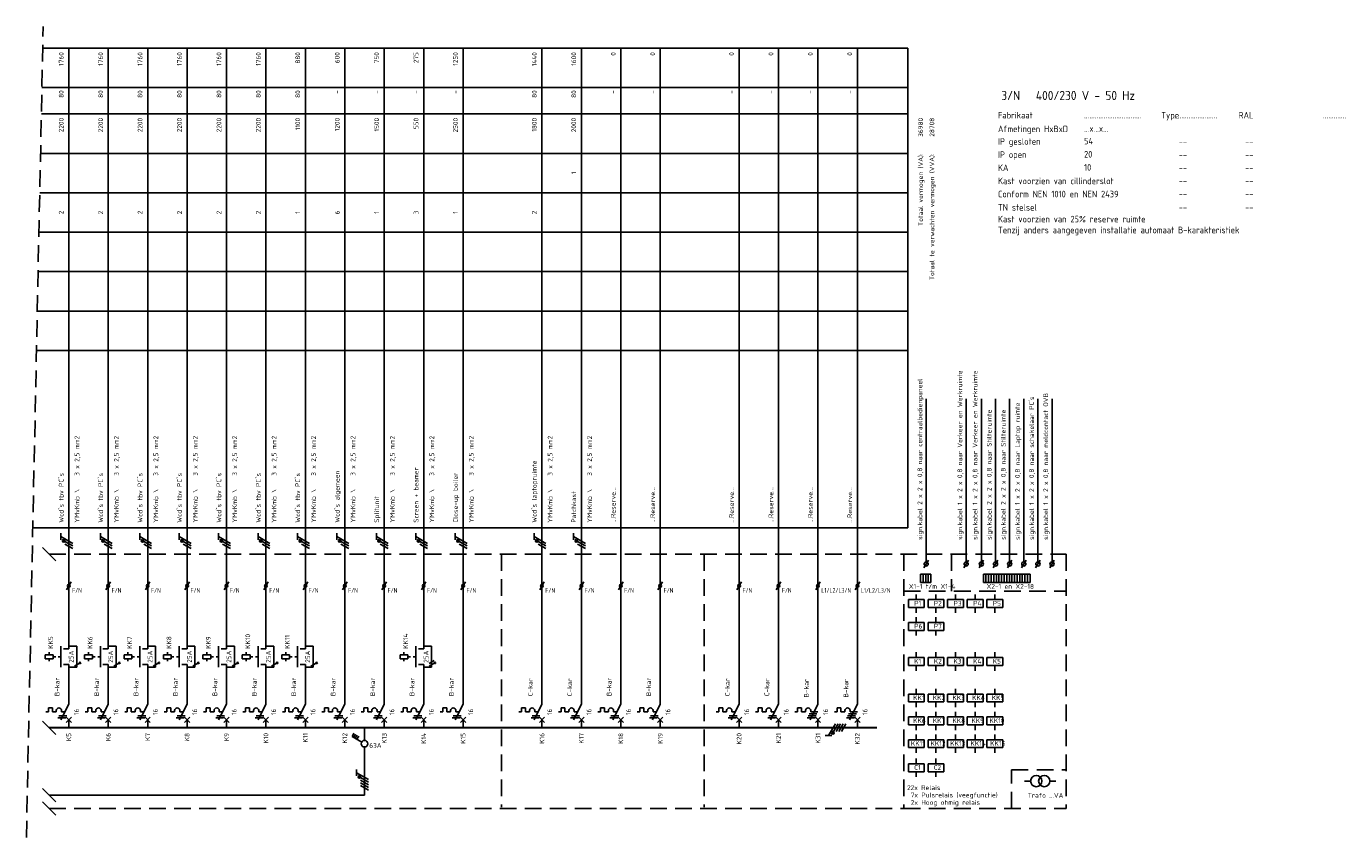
# Model space of a CAD drawing. Extents: x -1224 to 18134, y -20786 to 3554.
# Tile 67 of 88: x 9885 to 10386, y 43 to 352. Entities that reach past the tile are written whole.
import ezdxf
from ezdxf.enums import TextEntityAlignment as Align

# ---------------------------------------------------------------- set-up
doc = ezdxf.new("R2010")
doc.units = 0
doc.linetypes.add('HIDDEN', pattern=[9.525, 6.35, -3.175])
doc.linetypes.add('STABI11', pattern=[2, 1, -1])
doc.layers.get('0').update_dxf_attribs({"linetype": 'CONTINUOUS'})
for name, color, linetype in [('BL$2----', 7, 'CONTINUOUS'), ('E-tekst', 2, 'CONTINUOUS'), ('EL$1----', 3, 'CONTINUOUS'), ('EL$1----_-1LK-A1', 3, 'CONTINUOUS'), ('EL$1----_1LK-A08', 3, 'CONTINUOUS'), ('EL$1----_2LK-A04', 3, 'CONTINUOUS'), ('EL$1----_2LK-A05', 3, 'CONTINUOUS'), ('EL$1----_2LK-A06', 3, 'CONTINUOUS'), ('EL$1----_2LK-A07', 3, 'CONTINUOUS'), ('EL$1----_BGLK-A01', 3, 'CONTINUOUS'), ('EL$1----_BGLK-A02', 3, 'CONTINUOUS'), ('EL$1----_BGLK-A04', 3, 'CONTINUOUS'), ('EL$1----_BGLK-A05', 3, 'CONTINUOUS'), ('EL$1----_BGLK-A2', 3, 'CONTINUOUS'), ('EM6150--_MATEN', 2, 'CONTINUOUS'), ('kast', 1, 'CONTINUOUS')]:
    doc.layers.add(name, color=color, linetype=linetype)
doc.styles.add('2_5', font='ISO.shx', dxfattribs={"height": 2.5})
doc.styles.add('3_5', font='ISO.shx', dxfattribs={"height": 3.5})
doc.styles.add('BURO-018', font='ISO.shx', dxfattribs={"height": 1.8})
doc.styles.get("Standard").update_dxf_attribs({"font": 'iso.shx'})

# ---------------------------------------------------------------- blocks, each defined once
blk = doc.blocks.new('HL3')
at = {"color": 0, "linetype": 'Continuous'}
for p, q in [((-3, 6.98), (-3, 4.48)), ((-3, 5.73), (1.5, 3.13)), ((1.5, 2.13), (-1.5, 3.87)), ((1.5, 1.13), (-1.5, 2.87)), ((1.5, 0.13), (-1.5, 1.87)), ((1.5, -0.87), (-1.5, 0.87))]:
    blk.add_line(p, q, dxfattribs=at)
at = {"color": 0, "linetype": 'Continuous', "const_width": 0.5}
blk.add_lwpolyline([(-1.68, 4.12, 1), (-2.18, 4.12, 1)], format="xyb", close=True, dxfattribs=at)
at = {"color": 0, "linetype": 'Continuous'}
blk.add_circle((-1.93, 4.12), 0.5, dxfattribs=at)
blk = doc.blocks.new('L1')
at = {"color": 0, "linetype": 'Continuous'}
for p, q in [((-3, 73.98), (-3, 71.48)), ((-3, 72.73), (1.5, 70.13)), ((1.5, 69.13), (-1.5, 70.87)), ((1.5, 68.13), (-1.5, 69.87))]:
    blk.add_line(p, q, dxfattribs=at)
at = {"color": 0, "linetype": 'Continuous', "const_width": 0.5}
blk.add_lwpolyline([(-1.68, 71.12, 1), (-2.18, 71.12, 1)], format="xyb", close=True, dxfattribs=at)
at = {"color": 0, "linetype": 'Continuous'}
blk.add_circle((-1.93, 71.12), 0.5, dxfattribs=at)
blk = doc.blocks.new('00P')
at = {"color": 0, "linetype": 'Continuous'}
for p, q in [((0, 31), (3, 31)), ((3, 31), (3, 23)), ((3, 23), (0, 23))]:
    blk.add_line(p, q, dxfattribs=at)
blk = doc.blocks.new('B26')
at = {"color": 0, "linetype": 'Continuous'}
for p, q in [((0, 9), (0, 21)), ((-7.75, 6), (-8.75, 6)), ((-7.75, 7.5), (-7.75, 6)), ((-6.25, 7.5), (-7.75, 7.5)), ((-6.25, 6), (-6.25, 7.5)), ((-6.25, 6), (-4.75, 6)), ((-4.75, 6.5), (-4.75, 6)), ((0, 9), (-3, 3)), ((-2.75, 6.5), (-2.75, 6)), ((-2.75, 6), (-1.5, 6)), ((-4.125, 3.75), (-1.125, 3.75)), ((-3.75, 4.5), (-0.75, 4.5)), ((-1, 4), (1, 2)), ((-1, 2), (1, 4)), ((0, 0), (0, 3))]:
    blk.add_line(p, q, dxfattribs=at)
blk.add_arc((-3.75, 6.5), 1, 0, 180, dxfattribs=at)
at = {"color": 1, "style": 'BURO-018'}
blk.add_attdef('E_VRIJ1', (-3.548, 12), '', height=1.8, rotation=90, dxfattribs=at)
at = {"color": 1, "linetype": 'Continuous', "style": 'BURO-018'}
blk.add_attdef('E_IIA', text='', height=1.8, rotation=90, dxfattribs=at).set_placement((2, 6), align=Align.TOP_CENTER)
blk = doc.blocks.new('M2')
at = {"color": 0, "linetype": 'Continuous'}
for p, q in [((-3, 23), (-3, 31)), ((0, 30), (0, 33)), ((-6, 27.75), (-9, 27.75)), ((-9, 27.75), (-9, 26.25)), ((-9, 26.25), (-6, 26.25)), ((-7.5, 27.75), (-7.5, 28.75)), ((-7.5, 26.25), (-7.5, 25.25)), ((-6, 26.25), (-6, 27.75)), ((-6, 27.25), (-6, 27.25)), ((-2, 30), (0, 30)), ((-2, 24), (0, 24)), ((0, 21), (0, 24))]:
    blk.add_line(p, q, dxfattribs=at)
at = {"color": 0, "linetype": 'STABI11'}
blk.add_line((-6, 27), (-3, 27), dxfattribs=at)
at = {"color": 1, "linetype": 'Continuous', "style": 'BURO-018'}
blk.add_attdef('E_VRIJ1', (-6, 30), '', height=1.8, rotation=90, dxfattribs=at)
blk.add_attdef('E_IMS', text='', height=1.8, rotation=90, dxfattribs=at).set_placement((0, 27), align=Align.TOP_CENTER)
blk = doc.blocks.new('b1s')
at = {"color": 0, "linetype": 'Continuous'}
blk.add_line((0, 33), (0, 54), dxfattribs=at)
blk = doc.blocks.new('m1s')
at = {"color": 0, "linetype": 'Continuous'}
blk.add_line((0, 54), (0, 66), dxfattribs=at)
blk = doc.blocks.new('m1')
at = {"color": 0, "linetype": 'Continuous'}
blk.add_line((0, 21), (0, 33), dxfattribs=at)
blk = doc.blocks.new('B28')
at = {"color": 0, "linetype": 'Continuous'}
for p, q in [((0, 9), (0, 21)), ((-7.75, 6), (-8.75, 6)), ((-6.25, 7.5), (-7.75, 7.5)), ((-7.75, 7.5), (-7.75, 6)), ((-6.25, 6), (-6.25, 7.5)), ((-6.25, 6), (-4.75, 6)), ((-4.75, 6.5), (-4.75, 6)), ((-4.75, 6.5), (-4.75, 6)), ((-3.38, 5.25), (-0.38, 5.25)), ((0, 9), (-3, 3)), ((-2.75, 6.5), (-2.75, 6)), ((-2.75, 6), (0, 6)), ((-4.12, 3.75), (-1.12, 3.75)), ((-3.75, 4.5), (-0.75, 4.5)), ((-1, 4), (1, 2)), ((-1, 2), (1, 4)), ((0, 0), (0, 3))]:
    blk.add_line(p, q, dxfattribs=at)
blk.add_arc((-3.75, 6.5), 1, 0, 180, dxfattribs=at)
at = {"color": 1, "style": 'BURO-018'}
blk.add_attdef('E_VRIJ1', (-3.49, 11.47), '', height=1.8, rotation=90, dxfattribs=at)
at = {"color": 1, "linetype": 'Continuous', "style": 'BURO-018'}
blk.add_attdef('E_IIA', text='', height=1.8, rotation=90, dxfattribs=at).set_placement((2, 6), align=Align.TOP_CENTER)
blk = doc.blocks.new('0302A1_')
at = {"color": 0, "linetype": 'Continuous'}
blk.add_line((-0.87, -1.5), (0.87, 1.5), dxfattribs=at)
at = {"color": 0, "const_width": 0.5}
blk.add_lwpolyline([(-0.25, 0, 1), (0.25, 0, 1)], format="xyb", close=True, dxfattribs=at)
at = {"color": 0, "linetype": 'Continuous'}
blk.add_circle((0, 0), 0.5, dxfattribs=at)
blk = doc.blocks.new('1P')
at = {"color": 0, "linetype": 'Continuous'}
blk.add_line((1.5, 0.87), (-1.5, -0.87), dxfattribs=at)

msp = doc.modelspace()

# ---------------------------------------------------------------- linework, layer by layer
at = {"layer": 'BL$2----', "color": 3}
for p, q in [((10080.75, 117.8), (10080.75, 104.63)), ((10095.75, 104.63), (10095.75, 119.06)), ((10110.75, 119.38), (10110.75, 102.5)), ((10125.75, 104.63), (10125.75, 119.83))]:
    msp.add_line(p, q, dxfattribs=at)
at = {"layer": 'EL$1----', "linetype": 'HIDDEN'}
msp.add_line((9884.61, 42.99), (9890.99, 351.6), dxfattribs=at)
at = {"layer": 'EL$1----'}
for p, q in [((9895.79, 148.27), (9890.72, 153.33)), ((9895.79, 82.27), (9890.72, 87.33)), ((9895.79, 56.58), (9890.72, 61.64)), ((10264.37, 64.51), (10266.66, 64.51)), ((10273.96, 64.46), (10276.26, 64.46)), ((9895.79, 51.53), (9890.72, 56.6)), ((9893.25, 59.11), (10013.25, 59.11))]:
    msp.add_line(p, q, dxfattribs=at)
at = {"layer": 'EL$1----', "linetype": 'Continuous'}
for p, q in [((10226.04, 145.57), (10227.78, 148.57)), ((10241.26, 145.57), (10242.99, 148.57)), ((10247.05, 145.57), (10248.78, 148.57)), ((10252.42, 145.57), (10254.15, 148.57)), ((10257.8, 145.57), (10259.53, 148.57)), ((10263.17, 145.57), (10264.91, 148.57)), ((10268.55, 145.57), (10270.28, 148.57)), ((10273.93, 145.57), (10275.66, 148.57)), ((10008.5, 81.46), (10009.2, 82.67)), ((10012.17, 79.34), (10008.5, 81.46)), ((10009.11, 81.11), (10009.81, 82.32)), ((10009.72, 80.76), (10010.42, 81.97)), ((10010.32, 80.41), (10011.02, 81.62)), ((10013.25, 80.05), (10013.25, 84.8)), ((10013.25, 59.11), (10013.25, 77.38))]:
    msp.add_line(p, q, dxfattribs=at)
for centre, radius in [((10226.91, 147.07), 0.8), ((10242.12, 147.07), 0.8), ((10247.91, 147.07), 0.8), ((10253.29, 147.07), 0.8), ((10258.66, 147.07), 0.8), ((10264.04, 147.07), 0.8), ((10269.42, 147.07), 0.8), ((10274.79, 147.07), 0.8), ((10013.25, 78.72), 1.25)]:
    msp.add_circle(centre, radius, dxfattribs=at)
at = {"layer": 'EL$1----'}
for centre, radius in [((9905.02, 109.46), 0.283), ((9920.02, 109.46), 0.283), ((9935.02, 109.46), 0.283), ((9950.02, 109.46), 0.283), ((9965.02, 109.46), 0.283), ((9980.02, 109.46), 0.283), ((9995.02, 109.46), 0.283), ((10040.02, 109.46), 0.283), ((10268.81, 64.51), 2.15), ((10271.82, 64.51), 2.15)]:
    msp.add_circle(centre, radius, dxfattribs=at)
at = {"layer": 'EL$1----_-1LK-A1', "color": 1, "linetype": 'HIDDEN'}
for p, q in [((10218.44, 136.78), (10280.18, 136.78)), ((10218.44, 54.07), (10280.18, 54.07)), ((10218.44, 54.07), (10280.18, 54.07))]:
    msp.add_line(p, q, dxfattribs=at)
at = {"layer": 'EL$1----_-1LK-A1', "linetype": 'Continuous'}
for p, q in [((10223.13, 133.51), (10223.13, 135.51)), ((10230.61, 133.51), (10230.61, 135.51)), ((10238.08, 133.51), (10238.08, 135.51)), ((10245.55, 133.51), (10245.55, 135.51)), ((10253.03, 133.51), (10253.03, 135.51)), ((10226.13, 133.51), (10220.13, 133.51)), ((10220.13, 133.51), (10220.13, 130.51)), ((10220.13, 130.51), (10226.13, 130.51)), ((10223.13, 130.51), (10223.13, 128.51)), ((10226.13, 130.51), (10226.13, 133.51)), ((10226.13, 132.51), (10226.13, 132.51)), ((10233.61, 133.51), (10227.61, 133.51)), ((10227.61, 133.51), (10227.61, 130.51)), ((10227.61, 130.51), (10233.61, 130.51)), ((10230.61, 130.51), (10230.61, 128.51)), ((10233.61, 130.51), (10233.61, 133.51)), ((10233.61, 132.51), (10233.61, 132.51)), ((10241.08, 133.51), (10235.08, 133.51)), ((10235.08, 133.51), (10235.08, 130.51)), ((10235.08, 130.51), (10241.08, 130.51)), ((10238.08, 130.51), (10238.08, 128.51)), ((10241.08, 130.51), (10241.08, 133.51)), ((10241.08, 132.51), (10241.08, 132.51)), ((10248.55, 133.51), (10242.55, 133.51)), ((10242.55, 133.51), (10242.55, 130.51)), ((10242.55, 130.51), (10248.55, 130.51)), ((10245.55, 130.51), (10245.55, 128.51)), ((10248.55, 130.51), (10248.55, 133.51)), ((10248.55, 132.51), (10248.55, 132.51)), ((10256.03, 133.51), (10250.03, 133.51)), ((10250.03, 133.51), (10250.03, 130.51)), ((10250.03, 130.51), (10256.03, 130.51)), ((10253.03, 130.51), (10253.03, 128.51)), ((10256.03, 130.51), (10256.03, 133.51)), ((10256.03, 132.51), (10256.03, 132.51)), ((10223.13, 124.82), (10223.13, 126.82)), ((10230.61, 124.82), (10230.61, 126.82)), ((10226.13, 124.82), (10220.13, 124.82)), ((10220.13, 124.82), (10220.13, 121.82)), ((10220.13, 121.82), (10226.13, 121.82)), ((10223.13, 121.82), (10223.13, 119.82)), ((10226.13, 121.82), (10226.13, 124.82)), ((10226.13, 123.82), (10226.13, 123.82)), ((10233.61, 124.82), (10227.61, 124.82)), ((10227.61, 124.82), (10227.61, 121.82)), ((10227.61, 121.82), (10233.61, 121.82)), ((10230.61, 121.82), (10230.61, 119.82)), ((10233.61, 121.82), (10233.61, 124.82)), ((10233.61, 123.82), (10233.61, 123.82)), ((10226.13, 111.49), (10220.13, 111.49)), ((10220.13, 111.49), (10220.13, 108.49)), ((10223.13, 111.49), (10223.13, 113.49)), ((10226.13, 108.49), (10226.13, 111.49)), ((10226.13, 110.49), (10226.13, 110.49)), ((10233.61, 111.49), (10227.61, 111.49)), ((10227.61, 111.49), (10227.61, 108.49)), ((10230.61, 111.49), (10230.61, 113.49)), ((10233.61, 108.49), (10233.61, 111.49)), ((10233.61, 110.49), (10233.61, 110.49)), ((10241.08, 111.49), (10235.08, 111.49)), ((10235.08, 111.49), (10235.08, 108.49)), ((10238.08, 111.49), (10238.08, 113.49)), ((10241.08, 108.49), (10241.08, 111.49)), ((10241.08, 110.49), (10241.08, 110.49)), ((10248.55, 111.49), (10242.55, 111.49)), ((10242.55, 111.49), (10242.55, 108.49)), ((10245.55, 111.49), (10245.55, 113.49)), ((10248.55, 108.49), (10248.55, 111.49)), ((10248.55, 110.49), (10248.55, 110.49)), ((10256.03, 111.49), (10250.03, 111.49)), ((10250.03, 111.49), (10250.03, 108.49)), ((10253.03, 111.49), (10253.03, 113.49)), ((10256.03, 108.49), (10256.03, 111.49)), ((10256.03, 110.49), (10256.03, 110.49)), ((10220.13, 108.49), (10226.13, 108.49)), ((10223.13, 108.49), (10223.13, 106.49)), ((10227.61, 108.49), (10233.61, 108.49)), ((10230.61, 108.49), (10230.61, 106.49)), ((10235.08, 108.49), (10241.08, 108.49)), ((10238.08, 108.49), (10238.08, 106.49)), ((10242.55, 108.49), (10248.55, 108.49)), ((10245.55, 108.49), (10245.55, 106.49)), ((10250.03, 108.49), (10256.03, 108.49)), ((10253.03, 108.49), (10253.03, 106.49)), ((10226.13, 97.59), (10220.13, 97.59)), ((10220.13, 97.59), (10220.13, 94.59)), ((10223.13, 97.59), (10223.13, 99.59)), ((10226.13, 94.59), (10226.13, 97.59)), ((10226.13, 96.59), (10226.13, 96.59)), ((10233.61, 97.59), (10227.61, 97.59)), ((10227.61, 97.59), (10227.61, 94.59)), ((10230.61, 97.59), (10230.61, 99.59)), ((10233.61, 94.59), (10233.61, 97.59)), ((10233.61, 96.59), (10233.61, 96.59)), ((10241.08, 97.59), (10235.08, 97.59)), ((10235.08, 97.59), (10235.08, 94.59)), ((10238.08, 97.59), (10238.08, 99.59)), ((10241.08, 94.59), (10241.08, 97.59)), ((10241.08, 96.59), (10241.08, 96.59)), ((10248.55, 97.59), (10242.55, 97.59)), ((10242.55, 97.59), (10242.55, 94.59)), ((10245.55, 97.59), (10245.55, 99.59)), ((10248.55, 94.59), (10248.55, 97.59)), ((10248.55, 96.59), (10248.55, 96.59)), ((10256.03, 97.59), (10250.03, 97.59)), ((10250.03, 97.59), (10250.03, 94.59)), ((10253.03, 97.59), (10253.03, 99.59)), ((10256.03, 94.59), (10256.03, 97.59)), ((10256.03, 96.59), (10256.03, 96.59)), ((10220.13, 94.59), (10226.13, 94.59)), ((10223.13, 94.59), (10223.13, 92.59)), ((10223.13, 88.9), (10223.13, 90.9)), ((10227.61, 94.59), (10233.61, 94.59)), ((10230.61, 94.59), (10230.61, 92.59)), ((10230.61, 88.9), (10230.61, 90.9)), ((10235.08, 94.59), (10241.08, 94.59)), ((10238.08, 94.59), (10238.08, 92.59)), ((10238.08, 88.9), (10238.08, 90.9)), ((10242.55, 94.59), (10248.55, 94.59)), ((10245.55, 94.59), (10245.55, 92.59)), ((10245.55, 88.9), (10245.55, 90.9)), ((10250.03, 94.59), (10256.03, 94.59)), ((10253.03, 94.59), (10253.03, 92.59)), ((10253.03, 88.9), (10253.03, 90.9)), ((10226.13, 88.9), (10220.13, 88.9)), ((10220.13, 88.9), (10220.13, 85.9)), ((10220.13, 85.9), (10226.13, 85.9)), ((10223.13, 85.9), (10223.13, 83.9)), ((10226.13, 85.9), (10226.13, 88.9)), ((10226.13, 87.9), (10226.13, 87.9)), ((10233.61, 88.9), (10227.61, 88.9)), ((10227.61, 88.9), (10227.61, 85.9)), ((10227.61, 85.9), (10233.61, 85.9)), ((10230.61, 85.9), (10230.61, 83.9)), ((10233.61, 85.9), (10233.61, 88.9)), ((10233.61, 87.9), (10233.61, 87.9)), ((10241.08, 88.9), (10235.08, 88.9)), ((10235.08, 88.9), (10235.08, 85.9)), ((10235.08, 85.9), (10241.08, 85.9)), ((10238.08, 85.9), (10238.08, 83.9)), ((10241.08, 85.9), (10241.08, 88.9)), ((10241.08, 87.9), (10241.08, 87.9)), ((10248.55, 88.9), (10242.55, 88.9)), ((10242.55, 88.9), (10242.55, 85.9)), ((10242.55, 85.9), (10248.55, 85.9)), ((10245.55, 85.9), (10245.55, 83.9)), ((10248.55, 85.9), (10248.55, 88.9)), ((10248.55, 87.9), (10248.55, 87.9)), ((10256.03, 88.9), (10250.03, 88.9)), ((10250.03, 88.9), (10250.03, 85.9)), ((10250.03, 85.9), (10256.03, 85.9)), ((10253.03, 85.9), (10253.03, 83.9)), ((10256.03, 85.9), (10256.03, 88.9)), ((10256.03, 87.9), (10256.03, 87.9)), ((10223.13, 80.21), (10223.13, 82.21)), ((10230.61, 80.21), (10230.61, 82.21)), ((10238.08, 80.21), (10238.08, 82.21)), ((10245.55, 80.21), (10245.55, 82.21)), ((10253.03, 80.21), (10253.03, 82.21)), ((10226.13, 80.21), (10220.13, 80.21)), ((10220.13, 80.21), (10220.13, 77.21)), ((10220.13, 77.21), (10226.13, 77.21)), ((10223.13, 77.21), (10223.13, 75.21)), ((10226.13, 77.21), (10226.13, 80.21)), ((10226.13, 79.21), (10226.13, 79.21)), ((10233.61, 80.21), (10227.61, 80.21)), ((10227.61, 80.21), (10227.61, 77.21)), ((10227.61, 77.21), (10233.61, 77.21)), ((10230.61, 77.21), (10230.61, 75.21)), ((10233.61, 77.21), (10233.61, 80.21)), ((10233.61, 79.21), (10233.61, 79.21)), ((10241.08, 80.21), (10235.08, 80.21)), ((10235.08, 80.21), (10235.08, 77.21)), ((10235.08, 77.21), (10241.08, 77.21)), ((10238.08, 77.21), (10238.08, 75.21)), ((10241.08, 77.21), (10241.08, 80.21)), ((10241.08, 79.21), (10241.08, 79.21)), ((10248.55, 80.21), (10242.55, 80.21)), ((10242.55, 80.21), (10242.55, 77.21)), ((10242.55, 77.21), (10248.55, 77.21)), ((10245.55, 77.21), (10245.55, 75.21)), ((10248.55, 77.21), (10248.55, 80.21)), ((10248.55, 79.21), (10248.55, 79.21)), ((10256.03, 80.21), (10250.03, 80.21)), ((10250.03, 80.21), (10250.03, 77.21)), ((10250.03, 77.21), (10256.03, 77.21)), ((10253.03, 77.21), (10253.03, 75.21)), ((10256.03, 77.21), (10256.03, 80.21)), ((10256.03, 79.21), (10256.03, 79.21)), ((10226.13, 71.07), (10220.13, 71.07)), ((10220.13, 68.07), (10220.13, 71.07)), ((10223.13, 71.07), (10223.13, 73.07)), ((10226.13, 68.07), (10226.13, 71.07)), ((10233.61, 71.07), (10227.61, 71.07)), ((10227.61, 71.07), (10227.61, 68.07)), ((10230.61, 71.07), (10230.61, 73.07)), ((10233.61, 68.07), (10233.61, 71.07)), ((10220.13, 68.07), (10226.13, 68.07)), ((10223.13, 68.07), (10223.13, 66.07)), ((10226.13, 70.07), (10226.13, 70.07)), ((10227.61, 68.07), (10233.61, 68.07)), ((10230.61, 68.07), (10230.61, 66.07)), ((10233.61, 70.07), (10233.61, 70.07))]:
    msp.add_line(p, q, dxfattribs=at)
at = {"layer": 'EL$1----_1LK-A08'}
for p, q in [((10226.91, 147.87), (10226.91, 209.88)), ((10242.12, 147.87), (10242.12, 209.88)), ((10247.91, 147.87), (10247.91, 209.88)), ((10253.29, 147.87), (10253.29, 209.88)), ((10258.66, 147.87), (10258.66, 209.88)), ((10264.04, 147.87), (10264.04, 209.88)), ((10269.42, 147.87), (10269.42, 209.88)), ((10274.79, 147.87), (10274.79, 209.88)), ((10224.75, 143.26), (10224.75, 140.02)), ((10224.75, 143.26), (10225.74, 143.26)), ((10225.74, 143.26), (10225.74, 140.02)), ((10225.74, 143.26), (10225.74, 140.02)), ((10225.74, 143.26), (10226.72, 143.26)), ((10226.72, 143.26), (10226.72, 140.02)), ((10226.72, 143.26), (10226.72, 140.02)), ((10226.72, 143.26), (10227.71, 143.26)), ((10227.71, 143.26), (10227.71, 140.02)), ((10227.71, 143.26), (10227.71, 140.02)), ((10227.71, 143.26), (10228.7, 143.26)), ((10228.7, 143.26), (10228.7, 140.02)), ((10248.68, 143.26), (10248.68, 140.02)), ((10248.68, 143.26), (10249.66, 143.26)), ((10249.66, 143.26), (10249.66, 140.02)), ((10249.66, 143.26), (10249.66, 140.02)), ((10249.66, 143.26), (10250.65, 143.26)), ((10250.65, 143.26), (10250.65, 140.02)), ((10250.65, 143.26), (10250.65, 140.02)), ((10250.65, 143.26), (10251.64, 143.26)), ((10251.64, 143.26), (10251.64, 140.02)), ((10251.64, 143.26), (10251.64, 140.02)), ((10251.64, 143.26), (10252.63, 143.26)), ((10252.63, 143.26), (10252.63, 140.02)), ((10252.63, 143.26), (10252.63, 140.02)), ((10252.63, 143.26), (10253.62, 143.26)), ((10253.62, 143.26), (10253.62, 140.02)), ((10253.62, 143.26), (10253.62, 140.02)), ((10253.62, 143.26), (10254.6, 143.26)), ((10254.6, 143.26), (10254.6, 140.02)), ((10254.6, 143.26), (10254.6, 140.02)), ((10254.6, 143.26), (10255.59, 143.26)), ((10255.59, 143.26), (10255.59, 140.02)), ((10255.59, 143.26), (10255.59, 140.02)), ((10255.59, 143.26), (10256.58, 143.26)), ((10256.58, 143.26), (10256.58, 140.02)), ((10256.58, 143.26), (10256.58, 140.02)), ((10256.58, 143.26), (10257.57, 143.26)), ((10257.57, 143.26), (10257.57, 140.02)), ((10257.57, 143.26), (10257.57, 140.02)), ((10257.57, 143.26), (10258.55, 143.26)), ((10258.55, 143.26), (10258.55, 140.02)), ((10258.55, 143.26), (10258.55, 140.02)), ((10258.55, 143.26), (10258.55, 140.02)), ((10258.55, 143.26), (10259.54, 143.26)), ((10259.54, 143.26), (10259.54, 140.02)), ((10259.54, 143.26), (10259.54, 140.02)), ((10259.54, 143.26), (10260.53, 143.26)), ((10260.53, 143.26), (10260.53, 140.02)), ((10260.53, 143.26), (10260.53, 140.02)), ((10260.53, 143.26), (10261.52, 143.26)), ((10261.52, 143.26), (10261.52, 140.02)), ((10261.52, 143.26), (10261.52, 140.02)), ((10261.52, 143.26), (10262.51, 143.26)), ((10262.51, 143.26), (10262.51, 140.02)), ((10262.51, 143.26), (10262.51, 140.02)), ((10262.51, 143.26), (10263.49, 143.26)), ((10263.49, 143.26), (10263.49, 140.02)), ((10263.49, 143.26), (10263.49, 140.02)), ((10263.49, 143.26), (10264.48, 143.26)), ((10264.48, 143.26), (10264.48, 140.02)), ((10264.48, 143.26), (10264.48, 140.02)), ((10264.48, 143.26), (10265.47, 143.26)), ((10265.47, 143.26), (10265.47, 140.02)), ((10265.47, 143.26), (10265.47, 140.02)), ((10265.47, 143.26), (10266.46, 143.26)), ((10266.46, 143.26), (10266.46, 140.02)), ((10266.46, 143.26), (10266.46, 140.02)), ((10224.75, 140.02), (10225.74, 140.02)), ((10225.74, 140.02), (10226.72, 140.02)), ((10226.72, 140.02), (10227.71, 140.02)), ((10227.71, 140.02), (10228.7, 140.02)), ((10248.68, 140.02), (10249.66, 140.02)), ((10249.66, 140.02), (10250.65, 140.02)), ((10250.65, 140.02), (10251.64, 140.02)), ((10251.64, 140.02), (10252.63, 140.02)), ((10252.63, 140.02), (10253.62, 140.02)), ((10253.62, 140.02), (10254.6, 140.02)), ((10254.6, 140.02), (10255.59, 140.02)), ((10255.59, 140.02), (10256.58, 140.02)), ((10256.58, 140.02), (10257.57, 140.02)), ((10257.57, 140.02), (10258.55, 140.02)), ((10258.55, 140.02), (10259.54, 140.02)), ((10259.54, 140.02), (10260.53, 140.02)), ((10260.53, 140.02), (10261.52, 140.02)), ((10261.52, 140.02), (10262.51, 140.02)), ((10262.51, 140.02), (10263.49, 140.02)), ((10263.49, 140.02), (10264.48, 140.02)), ((10264.48, 140.02), (10265.47, 140.02)), ((10265.47, 140.02), (10266.46, 140.02))]:
    msp.add_line(p, q, dxfattribs=at)
at = {"layer": 'EL$1----_2LK-A04', "color": 1}
for p, q in [((9890.81, 343.3), (10219.94, 343.3)), ((10219.94, 160.8), (10219.94, 343.3)), ((9890.5, 328.3), (10219.94, 328.3)), ((9890.3, 318.3), (10219.94, 318.3)), ((9889.99, 303.3), (10219.94, 303.3)), ((9889.68, 288.3), (10219.94, 288.3)), ((9889.37, 273.3), (10219.94, 273.3)), ((9889.06, 258.3), (10219.94, 258.3)), ((9888.75, 243.3), (10219.94, 243.3)), ((9888.44, 228.3), (10219.94, 228.3)), ((9887.04, 160.8), (10219.94, 160.8))]:
    msp.add_line(p, q, dxfattribs=at)
at = {"layer": 'EL$1----_2LK-A04'}
for p, q in [((9900.75, 150.8), (9900.75, 343.3)), ((9915.75, 150.8), (9915.75, 343.3)), ((9930.75, 150.8), (9930.75, 343.3)), ((9945.75, 150.8), (9945.75, 343.3)), ((9960.75, 150.8), (9960.75, 343.3)), ((9975.75, 150.8), (9975.75, 343.3)), ((9990.75, 150.8), (9990.75, 343.3)), ((10005.75, 150.8), (10005.75, 343.3)), ((10020.75, 150.8), (10020.75, 343.3)), ((10035.75, 150.8), (10035.75, 343.3)), ((10050.75, 150.8), (10050.75, 343.3)), ((10080.75, 150.8), (10080.75, 343.3)), ((10095.75, 150.8), (10095.75, 343.3)), ((10110.75, 150.8), (10110.75, 343.3)), ((10125.75, 150.8), (10125.75, 343.3)), ((10155.75, 150.8), (10155.75, 343.3)), ((10170.75, 150.8), (10170.75, 343.3)), ((10185.75, 150.8), (10185.75, 343.3)), ((10200.75, 150.8), (10200.75, 343.3))]:
    msp.add_line(p, q, dxfattribs=at)
at = {"layer": 'EL$1----_2LK-A04', "color": 1, "linetype": 'HIDDEN'}
for p, q in [((9893.25, 150.8), (10280.18, 150.8)), ((10218.44, 150.8), (10218.44, 54.07))]:
    msp.add_line(p, q, dxfattribs=at)
at = {"layer": 'EL$1----_2LK-A04'}
for points in [[(9908.25, 84.8, 0.7, 0.7, 0), (9893.25, 84.8, 0.7, 0.7, 0)], [(9923.25, 84.8, 0.7, 0.7, 0), (9908.25, 84.8, 0.7, 0.7, 0)], [(9938.25, 84.8, 0.7, 0.7, 0), (9923.25, 84.8, 0.7, 0.7, 0)], [(9953.25, 84.8, 0.7, 0.7, 0), (9938.25, 84.8, 0.7, 0.7, 0)], [(9968.25, 84.8, 0.7, 0.7, 0), (9953.25, 84.8, 0.7, 0.7, 0)], [(9983.25, 84.8, 0.7, 0.7, 0), (9968.25, 84.8, 0.7, 0.7, 0)], [(9998.25, 84.8, 0.7, 0.7, 0), (9983.25, 84.8, 0.7, 0.7, 0)], [(10013.25, 84.8, 0.7, 0.7, 0), (9998.25, 84.8, 0.7, 0.7, 0)], [(10028.25, 84.8, 0.7, 0.7, 0), (10013.25, 84.8, 0.7, 0.7, 0)], [(10043.25, 84.8, 0.7, 0.7, 0), (10028.25, 84.8, 0.7, 0.7, 0)], [(10058.25, 84.8, 0.7, 0.7, 0), (10043.25, 84.8, 0.7, 0.7, 0)], [(10073.25, 84.8, 0.7, 0.7, 0), (10058.25, 84.8, 0.7, 0.7, 0)], [(10088.25, 84.8, 0.7, 0.7, 0), (10073.25, 84.8, 0.7, 0.7, 0)], [(10103.25, 84.8, 0.7, 0.7, 0), (10088.25, 84.8, 0.7, 0.7, 0)], [(10118.25, 84.8, 0.7, 0.7, 0), (10103.25, 84.8, 0.7, 0.7, 0)], [(10133.25, 84.8, 0.7, 0.7, 0), (10118.25, 84.8, 0.7, 0.7, 0)], [(10148.25, 84.8, 0.7, 0.7, 0), (10133.25, 84.8, 0.7, 0.7, 0)], [(10163.25, 84.8, 0.7, 0.7, 0), (10148.25, 84.8, 0.7, 0.7, 0)], [(10178.25, 84.8, 0.7, 0.7, 0), (10163.25, 84.8, 0.7, 0.7, 0)], [(10193.25, 84.8, 0.7, 0.7, 0), (10178.25, 84.8, 0.7, 0.7, 0)], [(10208.25, 84.8, 0.7, 0.7, 0), (10193.25, 84.8, 0.7, 0.7, 0)]]:
    msp.add_lwpolyline(points, format="xyseb", dxfattribs=at)
at = {"layer": 'EL$1----_2LK-A05', "color": 1, "linetype": 'HIDDEN'}
msp.add_line((10218.44, 150.8), (10218.44, 54.07), dxfattribs=at)
at = {"layer": 'EL$1----_2LK-A06', "color": 1, "linetype": 'HIDDEN'}
msp.add_line((10218.44, 150.8), (10218.44, 54.07), dxfattribs=at)
at = {"layer": 'EL$1----_2LK-A07', "color": 1, "linetype": 'HIDDEN'}
msp.add_line((10218.44, 150.8), (10218.44, 54.07), dxfattribs=at)
at = {"layer": 'EL$1----_BGLK-A01', "color": 1, "linetype": 'HIDDEN'}
for p, q in [((10065.38, 150.8), (10065.38, 54.57)), ((10142.5, 150.8), (10142.5, 54.57)), ((10218.44, 150.8), (10218.44, 54.57))]:
    msp.add_line(p, q, dxfattribs=at)
at = {"layer": 'EL$1----_BGLK-A02', "color": 1, "linetype": 'HIDDEN'}
msp.add_line((10218.44, 150.8), (10218.44, 54.07), dxfattribs=at)
at = {"layer": 'EL$1----_BGLK-A04', "color": 1, "linetype": 'HIDDEN'}
msp.add_line((10218.44, 150.8), (10218.44, 54.07), dxfattribs=at)
at = {"layer": 'EL$1----_BGLK-A05', "color": 1, "linetype": 'HIDDEN'}
msp.add_line((10218.44, 150.8), (10218.44, 54.07), dxfattribs=at)
at = {"layer": 'EL$1----_BGLK-A2', "color": 1, "linetype": 'HIDDEN'}
for p, q in [((10236.52, 150.8), (10236.52, 136.78)), ((10280.18, 150.8), (10280.18, 54.07)), ((10280.18, 150.8), (10280.18, 54.07)), ((10259.42, 54.07), (10259.42, 68.81)), ((10259.42, 68.81), (10280.18, 68.81))]:
    msp.add_line(p, q, dxfattribs=at)
at = {"layer": 'kast', "color": 1, "linetype": 'HIDDEN'}
msp.add_line((9893.25, 54.07), (10218.44, 54.07), dxfattribs=at)

# ---------------------------------------------------------------- block references
at = {"layer": 'EL$1----'}
for name, p in [('L1', (9900.75, 84.8)), ('L1', (9915.75, 84.8)), ('L1', (9930.75, 84.8)), ('L1', (9945.75, 84.8)), ('L1', (9960.75, 84.8)), ('L1', (9975.75, 84.8)), ('L1', (9990.75, 84.8)), ('L1', (10005.75, 84.8)), ('L1', (10020.75, 84.8)), ('L1', (10035.75, 84.8)), ('L1', (10050.75, 84.8)), ('L1', (10080.75, 84.8)), ('L1', (10095.75, 84.8)), ('0302A1_', (9900.75, 138.8)), ('0302A1_', (9900.75, 138.8)), ('0302A1_', (9915.75, 138.8)), ('0302A1_', (9915.75, 138.8)), ('0302A1_', (9930.75, 138.8)), ('0302A1_', (9930.75, 138.8)), ('0302A1_', (9945.75, 138.8)), ('0302A1_', (9945.75, 138.8)), ('0302A1_', (9960.75, 138.8)), ('0302A1_', (9960.75, 138.8)), ('0302A1_', (9975.75, 138.8)), ('0302A1_', (9975.75, 138.8)), ('0302A1_', (9990.75, 138.8)), ('0302A1_', (9990.75, 138.8)), ('0302A1_', (10005.75, 138.8)), ('0302A1_', (10005.75, 138.8)), ('0302A1_', (10020.75, 138.8)), ('0302A1_', (10020.75, 138.8)), ('0302A1_', (10035.75, 138.8)), ('0302A1_', (10035.75, 138.8)), ('0302A1_', (10050.75, 138.8)), ('0302A1_', (10050.75, 138.8)), ('0302A1_', (10080.75, 138.8)), ('0302A1_', (10080.75, 138.8)), ('0302A1_', (10095.75, 138.8)), ('0302A1_', (10095.75, 138.8)), ('0302A1_', (10110.75, 138.8)), ('0302A1_', (10110.75, 138.8)), ('0302A1_', (10125.75, 138.8)), ('0302A1_', (10125.75, 138.8)), ('0302A1_', (10155.75, 138.8)), ('0302A1_', (10155.75, 138.8)), ('0302A1_', (10170.75, 138.8)), ('0302A1_', (10170.75, 138.8)), ('0302A1_', (10185.75, 138.8)), ('0302A1_', (10185.75, 138.8)), ('0302A1_', (10200.75, 138.8)), ('0302A1_', (10200.75, 138.8)), ('00P', (9900.75, 84.8)), ('00P', (9915.75, 84.8)), ('00P', (9930.75, 84.8)), ('00P', (9945.75, 84.8)), ('00P', (9960.75, 84.8)), ('00P', (9975.75, 84.8)), ('00P', (9990.75, 84.8)), ('00P', (10035.75, 84.8)), ('HL3', (10013.25, 61.95))]:
    msp.add_blockref(name, p, dxfattribs=at)
at = {"layer": 'EL$1----', "xscale": 0.6399999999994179, "yscale": 0.6399999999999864, "zscale": 0.6400000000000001}
for p in [(9903.83, 108.77), (9918.83, 108.77), (9933.83, 108.77), (9948.83, 108.77), (9963.83, 108.77), (9978.83, 108.77), (9993.83, 108.77), (10038.83, 109.81), (10038.83, 108.77)]:
    msp.add_blockref('1P', p, dxfattribs=at)
at = {"layer": 'EL$1----', "color": 1, "rotation": 90}
msp.add_blockref('HL3', (10195.51, 84.8), dxfattribs=at)
at = {"layer": 'EL$1----_2LK-A04'}
for name, p in [('m1s', (9900.75, 84.8)), ('m1s', (9915.75, 84.8)), ('m1s', (9930.75, 84.8)), ('m1s', (9945.75, 84.8)), ('m1s', (9960.75, 84.8)), ('m1s', (9975.75, 84.8)), ('m1s', (9990.75, 84.8)), ('m1s', (10005.75, 84.8)), ('m1s', (10020.75, 84.8)), ('m1s', (10035.75, 84.8)), ('m1s', (10050.75, 84.8)), ('m1s', (10080.75, 84.8)), ('m1s', (10095.75, 84.8)), ('m1s', (10110.75, 84.8)), ('m1s', (10125.75, 84.8)), ('m1s', (10155.75, 84.8)), ('m1s', (10170.75, 84.8)), ('m1s', (10185.75, 84.8)), ('m1s', (10200.75, 84.8)), ('b1s', (9900.75, 84.8)), ('b1s', (9915.75, 84.8)), ('b1s', (9930.75, 84.8)), ('b1s', (9945.75, 84.8)), ('b1s', (9960.75, 84.8)), ('b1s', (9975.75, 84.8)), ('b1s', (9990.75, 84.8)), ('b1s', (10005.75, 84.8)), ('b1s', (10020.75, 84.8)), ('b1s', (10035.75, 84.8)), ('b1s', (10050.75, 84.8)), ('b1s', (10080.75, 84.8)), ('b1s', (10095.75, 84.8)), ('b1s', (10110.75, 84.8)), ('b1s', (10125.75, 84.8)), ('b1s', (10155.75, 84.8)), ('b1s', (10170.75, 84.8)), ('b1s', (10185.75, 84.8)), ('b1s', (10200.75, 84.8)), ('m1', (10005.75, 84.8)), ('m1', (10020.75, 84.8)), ('m1', (10050.75, 84.8)), ('m1', (10155.75, 84.8)), ('m1', (10170.75, 84.8)), ('m1', (10185.75, 84.8)), ('m1', (10200.75, 84.8))]:
    msp.add_blockref(name, p, dxfattribs=at)
for name, p, values in [('M2', (9975.75, 84.8), {'E_IMS': '25A', 'E_VRIJ1': 'KK10'}), ('M2', (9990.75, 84.8), {'E_IMS': '25A', 'E_VRIJ1': 'KK11'}), ('M2', (10035.75, 84.8), {'E_IMS': '25A', 'E_VRIJ1': 'KK14'}), ('M2', (9900.75, 84.8), {'E_IMS': '25A', 'E_VRIJ1': 'KK5'}), ('M2', (9915.75, 84.8), {'E_IMS': '25A', 'E_VRIJ1': 'KK6'}), ('M2', (9930.75, 84.8), {'E_IMS': '25A', 'E_VRIJ1': 'KK7'}), ('M2', (9945.75, 84.8), {'E_IMS': '25A', 'E_VRIJ1': 'KK8'}), ('M2', (9960.75, 84.8), {'E_IMS': '25A', 'E_VRIJ1': 'KK9'}), ('B26', (9900.75, 84.8), {'E_IIA': '16', 'E_VRIJ1': 'B-kar'}), ('B26', (9915.75, 84.8), {'E_IIA': '16', 'E_VRIJ1': 'B-kar'}), ('B26', (9930.75, 84.8), {'E_IIA': '16', 'E_VRIJ1': 'B-kar'}), ('B26', (9945.75, 84.8), {'E_IIA': '16', 'E_VRIJ1': 'B-kar'}), ('B26', (9960.75, 84.8), {'E_IIA': '16', 'E_VRIJ1': 'B-kar'}), ('B26', (9975.75, 84.8), {'E_IIA': '16', 'E_VRIJ1': 'B-kar'}), ('B26', (9990.75, 84.8), {'E_IIA': '16', 'E_VRIJ1': 'B-kar'}), ('B26', (10005.75, 84.8), {'E_IIA': '16', 'E_VRIJ1': 'B-kar'}), ('B26', (10020.75, 84.8), {'E_IIA': '16', 'E_VRIJ1': 'B-kar'}), ('B26', (10035.75, 84.8), {'E_IIA': '16', 'E_VRIJ1': 'B-kar'}), ('B26', (10050.75, 84.8), {'E_IIA': '16', 'E_VRIJ1': 'B-kar'}), ('B26', (10080.75, 84.8), {'E_IIA': '16', 'E_VRIJ1': 'C-kar'}), ('B26', (10095.75, 84.8), {'E_IIA': '16', 'E_VRIJ1': 'C-kar'}), ('B26', (10110.75, 84.8), {'E_IIA': '16', 'E_VRIJ1': 'B-kar'}), ('B26', (10125.75, 84.8), {'E_IIA': '16', 'E_VRIJ1': 'B-kar'}), ('B26', (10155.75, 84.8), {'E_IIA': '16', 'E_VRIJ1': 'C-kar'}), ('B26', (10170.75, 84.8), {'E_IIA': '16', 'E_VRIJ1': 'C-kar'}), ('B28', (10185.75, 84.8), {'E_IIA': '16', 'E_VRIJ1': 'B-kar'}), ('B28', (10200.75, 84.8), {'E_IIA': '16', 'E_VRIJ1': 'B-kar'})]:
    msp.add_blockref(name, p, dxfattribs=at).add_auto_attribs(values)

# ---------------------------------------------------------------- texts
at = {"layer": 'E-tekst', "color": 1, "width": 0.8}
for s, p in [('F/N', (9902.04, 136.14)), ('F/N', (9917.04, 136.14)), ('F/N', (9932.04, 136.14)), ('F/N', (9947.04, 136.14)), ('F/N', (9962.04, 136.14)), ('F/N', (9977.04, 136.14)), ('F/N', (9992.04, 136.14)), ('F/N', (10007.04, 136.14)), ('F/N', (10022.04, 136.14)), ('F/N', (10037.04, 136.14)), ('F/N', (10052.04, 136.14)), ('F/N', (10082.04, 136.14)), ('F/N', (10097.04, 136.14)), ('F/N', (10112.04, 136.14)), ('F/N', (10127.04, 136.14)), ('F/N', (10157.04, 136.14)), ('F/N', (10172.04, 136.14)), ('L1/L2/L3/N', (10187.04, 136.14)), ('L1/L2/L3/N', (10202.04, 136.14))]:
    msp.add_text(s, height=1.8, dxfattribs=at).set_placement(p)
at = {"layer": 'EL$1----', "color": 1, "style": 'BURO-018'}
msp.add_text('63A', height=1.8, dxfattribs=at).set_placement((10017.38, 78.94), align=Align.TOP_CENTER)
at = {"layer": 'EL$1----_-1LK-A1', "color": 1, "style": 'BURO-018'}
for s, p in [('sign.kabel 1 x 2 x 0,8 naar Verkeer en Werkruimte', (10240.62, 156.24)), ('sign.kabel 1 x 2 x 0,8 naar Verkeer en Werkruimte', (10246.41, 156.24)), ('sign.kabel 2 x 2 x 0,8 naar centraalbedienpaneel', (10225.41, 156.24)), ('sign.kabel 1 x 2 x 0,8 naar Laptop ruimte', (10262.54, 156.24)), ("sign.kabel 1 x 2 x 0,8 naar schakelaar PC's", (10267.91, 156.24)), ('sign.kabel 1 x 2 x 0,8 naar meldcontact OVB', (10273.29, 156.24)), ('sign.kabel 2 x 2 x 0,8 naar Stilteruimte', (10251.79, 156.24)), ('sign.kabel 2 x 2 x 0,8 naar Stilteruimte', (10257.16, 156.24))]:
    msp.add_text(s, height=1.8, rotation=90, dxfattribs=at).set_placement(p)
at = {"layer": 'EL$1----_-1LK-A1', "color": 1, "linetype": 'Continuous', "style": 'BURO-018'}
for s, p in [('X1-1 t/m X1-4', (10220.31, 137.66)), ('X2-1 en X2-18', (10249.9, 137.66)), ('P1', (10222.36, 131.21)), ('P2', (10229.83, 131.21)), ('P3', (10237.31, 131.21)), ('P4', (10244.78, 131.21)), ('P5', (10252.25, 131.21)), ('P6', (10222.36, 122.52)), ('P7', (10229.83, 122.52)), ('K1', (10222.36, 109.2)), ('K2', (10229.83, 109.2)), ('K3', (10237.31, 109.2)), ('K4', (10244.78, 109.2)), ('K5', (10252.25, 109.2)), ('KK1', (10221.98, 95.29)), ('KK2', (10229.45, 95.29)), ('KK3', (10236.92, 95.29)), ('KK4', (10244.4, 95.29)), ('KK5', (10251.87, 95.29)), ('KK6', (10221.98, 86.6)), ('KK7', (10229.45, 86.6)), ('KK8', (10236.92, 86.6)), ('KK9', (10244.14, 86.6)), ('KK10', (10251, 86.6)), ('KK11', (10221.11, 77.91)), ('KK12', (10228.58, 77.91)), ('KK13', (10236.06, 77.91)), ('KK14', (10243.77, 77.91)), ('KK15', (10251.25, 77.91)), ('C1', (10222.36, 68.77)), ('C2', (10229.83, 68.77)), ('22x Relais', (10219.65, 61.11)), ('7x Pulsrelais (veegfunctie)', (10221.03, 58.3)), ('2x Hoog ohmig relais', (10221.05, 55.47)), ('Trafo ...VA', (10265.56, 58.16))]:
    msp.add_text(s, height=1.8, dxfattribs=at).set_placement(p)
at = {"layer": 'EL$1----_2LK-A04', "color": 1, "style": 'BURO-018'}
for s, p in [('1760', (9898.75, 341.8)), ('1760', (9913.75, 341.8)), ('1760', (9928.75, 341.8)), ('1760', (9943.75, 341.8)), ('1760', (9958.75, 341.8)), ('1760', (9973.75, 341.8)), ('880', (9988.75, 341.8)), ('600', (10003.75, 341.8)), ('750', (10018.75, 341.8)), ('275', (10033.75, 341.8)), ('1250', (10048.75, 341.8)), ('1440', (10078.75, 341.8)), ('1600', (10093.75, 341.8)), ('0', (10108.75, 341.8)), ('0', (10123.75, 341.8)), ('0', (10153.75, 341.8)), ('0', (10168.75, 341.8)), ('0', (10183.75, 341.8)), ('0', (10198.75, 341.8)), ('80', (9898.75, 327.3)), ('80', (9913.75, 327.3)), ('80', (9928.75, 327.3)), ('80', (9943.75, 327.3)), ('80', (9958.75, 327.3)), ('80', (9973.75, 327.3)), ('80', (9988.75, 327.3)), ('-', (10003.75, 327.3)), ('-', (10018.75, 327.3)), ('-', (10033.75, 327.3)), ('-', (10048.75, 327.3)), ('80', (10078.75, 327.3)), ('80', (10093.75, 327.3)), ('-', (10108.75, 327.3)), ('-', (10123.75, 327.3)), ('-', (10153.75, 327.3)), ('-', (10168.75, 327.3)), ('-', (10183.75, 327.3)), ('-', (10198.75, 327.3)), ('2200', (9898.75, 316.8)), ('2200', (9913.75, 316.8)), ('2200', (9928.75, 316.8)), ('2200', (9943.75, 316.8)), ('2200', (9958.75, 316.8)), ('2200', (9973.75, 316.8)), ('1100', (9988.75, 316.8)), ('1200', (10003.75, 316.8)), ('1500', (10018.75, 316.8)), ('550', (10033.75, 316.8)), ('2500', (10048.75, 316.8)), ('1800', (10078.75, 316.8)), ('2000', (10093.75, 316.8)), ('36980', (10225.68, 316.8)), ('28708', (10229.99, 316.8)), ('Totaal vermogen (VA):', (10225.68, 303.3)), ('Totaal te verwachten vermogen (VVA):', (10229.99, 303.3))]:
    msp.add_text(s, height=1.8, rotation=90, dxfattribs=at).set_placement(p, align=Align.RIGHT)
for s, p in [('1', (10093.75, 295.8)), ('2', (9898.75, 280.8)), ('2', (9913.75, 280.8)), ('2', (9928.75, 280.8)), ('2', (9943.75, 280.8)), ('2', (9958.75, 280.8)), ('2', (9973.75, 280.8)), ('1', (9988.75, 280.8)), ('6', (10003.75, 280.8)), ('1', (10018.75, 280.8)), ('3', (10033.75, 280.8)), ('1', (10048.75, 280.8)), ('2', (10078.75, 280.8))]:
    msp.add_text(s, height=1.8, rotation=90, dxfattribs=at).set_placement(p, align=Align.CENTER)
for s, p in [('YMvKmb \\    3 x 2,5 mm2', (9904.75, 162.8)), ('YMvKmb \\    3 x 2,5 mm2', (9919.75, 162.8)), ('YMvKmb \\    3 x 2,5 mm2', (9934.75, 162.8)), ('YMvKmb \\    3 x 2,5 mm2', (9949.75, 162.8)), ('YMvKmb \\    3 x 2,5 mm2', (9964.75, 162.8)), ('YMvKmb \\    3 x 2,5 mm2', (9979.75, 162.8)), ('YMvKmb \\    3 x 2,5 mm2', (9994.75, 162.8)), ('YMvKmb \\    3 x 2,5 mm2', (10009.75, 162.8)), ('YMvKmb \\    3 x 2,5 mm2', (10024.75, 162.8)), ('YMvKmb \\    3 x 2,5 mm2', (10039.75, 162.8)), ('YMvKmb \\    3 x 2,5 mm2', (10054.75, 162.8)), ('Wcd`s laptopruimte', (10078.75, 162.8)), ('YMvKmb \\    3 x 2,5 mm2', (10084.75, 162.8)), ('YMvKmb \\    3 x 2,5 mm2', (10099.75, 162.8)), ('Wcd`s tbv PC`s', (9898.75, 162.8)), ('Wcd`s tbv PC`s', (9913.75, 162.8)), ('Wcd`s tbv PC`s', (9928.75, 162.8)), ('Wcd`s tbv PC`s', (9943.75, 162.8)), ('Wcd`s tbv PC`s', (9958.75, 162.8)), ('Wcd`s tbv PC`s', (9973.75, 162.8)), ('Wcd`s tbv PC`s', (9988.75, 162.8)), ('Wcd`s algemeen', (10003.75, 162.8)), ('Screen + beamer  ', (10033.75, 162.8)), ('Close-up boiler', (10048.75, 162.8)), ('...Reserve...', (10108.75, 162.8)), ('...Reserve...', (10123.75, 162.8)), ('...Reserve...', (10153.75, 162.8)), ('...Reserve...', (10168.75, 162.8)), ('...Reserve...', (10183.75, 162.8)), ('...Reserve...', (10198.75, 162.8)), ('Splitunit', (10018.75, 162.8)), ('Patchkast', (10093.75, 162.8))]:
    msp.add_text(s, height=1.8, rotation=90, dxfattribs=at).set_placement(p)
for s, p in [('K5', (9900.75, 82.8)), ('K6', (9915.75, 82.8)), ('K7', (9930.75, 82.8)), ('K8', (9945.75, 82.8)), ('K9', (9960.75, 82.8)), ('K10', (9975.75, 82.8)), ('K11', (9990.75, 82.8)), ('K12', (10005.75, 82.8)), ('K13', (10020.75, 82.8)), ('K14', (10035.75, 82.8)), ('K15', (10050.75, 82.8)), ('K16', (10080.75, 82.8)), ('K17', (10095.75, 82.8)), ('K18', (10110.75, 82.8)), ('K19', (10125.75, 82.8)), ('K20', (10155.75, 82.8)), ('K21', (10170.75, 82.8)), ('K31', (10185.75, 82.8)), ('K32', (10200.75, 82.8))]:
    msp.add_text(s, height=1.8, rotation=90, dxfattribs=at).set_placement(p, align=Align.MIDDLE_RIGHT)
at = {"layer": 'EM6150--_MATEN', "color": 3, "style": '3_5'}
msp.add_text('3/N   400/230 V - 50 Hz', height=3.5, dxfattribs=at).set_placement((10255.47, 325.31), align=Align.MIDDLE_LEFT)
at = {"layer": 'EM6150--_MATEN', "color": 2, "style": '2_5'}
for s, p in [('Fabrikaat', (10254.22, 317.81)), ('................................', (10286.96, 317.86)), ('Afmetingen HxBxD', (10254.22, 312.61)), ('...x...x...', (10286.97, 312.74)), ('IP gesloten', (10254.22, 307.81)), ('54', (10286.97, 307.94)), ('IP open', (10254.22, 302.81)), ('20', (10286.97, 302.94)), ('KA', (10254.22, 297.81)), ('10', (10286.97, 297.94)), ('Kast voorzien van cillinderslot', (10254.22, 292.81)), ('Conform NEN 1010 en NEN 2439', (10254.22, 287.81)), ('TN stelsel', (10254.22, 282.76)), ('Kast voorzien van 25%%% reserve ruimte', (10254.22, 278.28)), ('Tenzij anders aangegeven installatie automaat B-karakteristiek', (10254.22, 274.13))]:
    msp.add_text(s, height=2.5, dxfattribs=at).set_placement(p, align=Align.MIDDLE_LEFT)
for s, p in [('........................', (10337.61, 317.86)), ('Type', (10323.15, 317.81)), ('RAL', (10351.4, 317.81)), ('.............', (10386.72, 317.86)), ('--', (10326.16, 307.81)), ('--', (10351.4, 307.81)), ('--', (10326.16, 302.81)), ('--', (10351.4, 302.81)), ('--', (10326.16, 297.81)), ('--', (10351.4, 297.81)), ('--', (10326.16, 292.81)), ('--', (10351.4, 292.81)), ('--', (10326.16, 287.81)), ('--', (10351.4, 287.81)), ('--', (10326.16, 282.76)), ('--', (10351.4, 282.76))]:
    msp.add_text(s, height=2.5, dxfattribs=at).set_placement(p, align=Align.MIDDLE_RIGHT)

doc.saveas('drawing.dxf')
